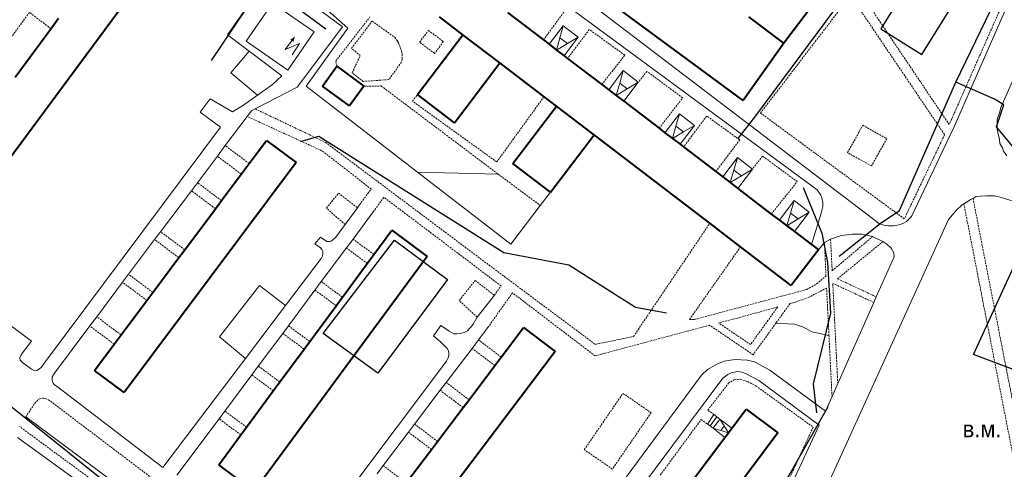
# Model space of a CAD drawing. Extents: x 13 to 4138, y -4831 to -1000.
# Tile 90 of 99: x 1530 to 1801, y -2537 to -2413. Entities that reach past the tile are written whole.
import ezdxf
from ezdxf.enums import TextEntityAlignment as Align

# ---------------------------------------------------------------- set-up
doc = ezdxf.new("R2010")
doc.units = 0
doc.header["$MEASUREMENT"] = 0
doc.linetypes.add('DASHED', pattern=[0.75, 0.5, -0.25])
for name, color, linetype in [('11', 7, 'CONTINUOUS'), ('16', 7, 'CONTINUOUS'), ('24', 7, 'CONTINUOUS'), ('40', 7, 'CONTINUOUS'), ('5', 7, 'CONTINUOUS'), ('6', 7, 'CONTINUOUS'), ('7', 7, 'CONTINUOUS'), ('ДЕТСКИЕ_ПЛОЩАДКИ', 6, 'CONTINUOUS'), ('ПЕШЕХОДНЫЕ_ДОРОЖКИ', 3, 'CONTINUOUS'), ('СПОРТИВНЫЕ_ПЛОЩАДКИ', 3, 'CONTINUOUS'), ('ТРОТУАРЫ', 7, 'CONTINUOUS')]:
    doc.layers.add(name, color=color, linetype=linetype)
doc.styles.get("Standard").update_dxf_attribs({"font": 'txt', "height": 0.2})

msp = doc.modelspace()

# ---------------------------------------------------------------- linework, layer by layer
at = {"layer": '11', "color": 253, "linetype": 'Continuous', "lineweight": 0}
for p, q in [((1620.11, -2415.01), (1612.09, -2407.9)), ((1608.55, -2430.93), (1620.11, -2415.01)), ((1587.8, -2427.24), (1592.89, -2421.34)), ((1592.89, -2421.34), (1601.9, -2428.1)), ((1595.15, -2433.45), (1587.8, -2427.24)), ((1599.29, -2430.52), (1595.15, -2433.45)), ((1601.9, -2428.1), (1599.29, -2430.52)), ((1639.33, -2454.7), (1608.55, -2430.93)), ((1665.01, -2474.53), (1639.33, -2454.7)), ((1675.94, -2460.13), (1673.14, -2463.82)), ((1673.14, -2463.82), (1665.01, -2474.53))]:
    msp.add_line(p, q, dxfattribs=at)
at = {"layer": '16', "color": 253, "linetype": 'Continuous', "lineweight": 0}
for p, q in [((1592.01, -2418.59), (1599.28, -2408.06)), ((1599.28, -2408.06), (1610.82, -2416.02)), ((1610.82, -2416.02), (1603.55, -2426.56)), ((1603.55, -2426.56), (1592.01, -2418.59)), ((1602.82, -2420.87), (1605.39, -2417.44)), ((1606.74, -2419.21), (1602.82, -2420.87)), ((1604.68, -2422.32), (1606.74, -2419.21))]:
    msp.add_line(p, q, dxfattribs=at)
msp.add_solid([(1605.39, -2417.44), (1605.09, -2418.74), (1604.2, -2418.11)], dxfattribs=at)
at = {"layer": '24', "color": 253, "linetype": 'Continuous', "lineweight": 0}
for p, q in [((1842.2, -2340.94), (1800.22, -2436.8)), ((1812.14, -2385.57), (1787.18, -2442.33)), ((1749.51, -2459.57), (1657, -2391.35)), ((1598.42, -2400.26), (1586.87, -2416.84)), ((1618.57, -2414.64), (1611.26, -2409.15)), ((1688.52, -2409.37), (1765.15, -2467.74)), ((1586.87, -2416.84), (1592.89, -2421.34)), ((1606.12, -2431.26), (1618.57, -2414.64)), ((1594.53, -2437.24), (1606.12, -2431.26)), ((1582.13, -2434.46), (1579.34, -2438.15)), ((1588.23, -2438.02), (1582.13, -2434.46)), ((1595.15, -2433.45), (1591.03, -2436.37)), ((1579.34, -2438.15), (1584.93, -2442.22)), ((1591.03, -2436.37), (1588.23, -2438.02)), ((1592.32, -2439.32), (1593.47, -2437.78)), ((1593.47, -2437.78), (1594.53, -2437.24)), ((1799.21, -2440.11), (1799.91, -2438.02)), ((1799.91, -2438.02), (1800.22, -2436.8)), ((1586.27, -2447.35), (1592.32, -2439.32)), ((1799.21, -2441.65), (1799.21, -2440.11)), ((1584.93, -2442.22), (1536.72, -2506.85)), ((1787.18, -2442.33), (1785.23, -2446.56)), ((1799.21, -2442.76), (1799.21, -2441.65)), ((1799.49, -2444.16), (1799.21, -2442.76)), ((1799.77, -2445.55), (1799.49, -2444.16)), ((1785.23, -2446.56), (1775.51, -2466.83)), ((1799.91, -2446.8), (1799.77, -2445.55)), ((1800.6, -2447.92), (1799.91, -2446.8)), ((1584.09, -2450.26), (1586.27, -2447.35)), ((1800.88, -2448.9), (1800.6, -2447.92)), ((1801.86, -2450.15), (1800.88, -2448.9)), ((1578.6, -2457.56), (1584.09, -2450.26)), ((1576.93, -2459.77), (1578.6, -2457.56)), ((1568.43, -2471.07), (1576.93, -2459.77)), ((1750.53, -2460.97), (1749.51, -2459.57)), ((1750.78, -2461.74), (1750.53, -2460.97)), ((1751.04, -2463.01), (1750.78, -2461.74)), ((1751.04, -2464.16), (1751.04, -2463.01)), ((1790.73, -2462.89), (1789.98, -2463.37)), ((1792.03, -2462.13), (1790.73, -2462.89)), ((1792.51, -2461.87), (1792.03, -2462.13)), ((1793.42, -2461.38), (1792.51, -2461.87)), ((1794.61, -2461.27), (1793.42, -2461.38)), ((1796.22, -2461.16), (1794.61, -2461.27)), ((1797.08, -2461.16), (1796.22, -2461.16)), ((1798.48, -2461.16), (1797.08, -2461.16)), ((1799.99, -2461.59), (1798.48, -2461.16)), ((1833.77, -2471.68), (1799.99, -2461.59)), ((1622.71, -2464.47), (1619.32, -2469.11)), ((1621.5, -2473.09), (1627.35, -2465.26)), ((1623.32, -2463.63), (1622.71, -2464.47)), ((1750.65, -2465.94), (1751.04, -2464.16)), ((1787.94, -2465.15), (1785.76, -2467.69)), ((1789.55, -2463.64), (1787.94, -2465.15)), ((1789.98, -2463.37), (1789.55, -2463.64)), ((1747.95, -2474.63), (1750.65, -2465.94)), ((1785.76, -2467.69), (1751.17, -2543.56)), ((1765.15, -2467.74), (1766.55, -2468.76)), ((1773.16, -2468.76), (1774.18, -2468.25)), ((1774.18, -2468.25), (1775.51, -2466.83)), ((1566.79, -2473.24), (1568.43, -2471.07)), ((1619.32, -2469.11), (1616.77, -2472.59)), ((1766.55, -2468.76), (1767.95, -2469.27)), ((1767.95, -2469.27), (1769.22, -2469.48)), ((1769.22, -2469.48), (1770.57, -2469.44)), ((1770.57, -2469.44), (1772.14, -2469.14)), ((1772.14, -2469.14), (1773.16, -2468.76)), ((1559.6, -2482.8), (1566.79, -2473.24)), ((1612.52, -2472.53), (1610.99, -2474.44)), ((1614.3, -2473.8), (1612.52, -2472.53)), ((1614.97, -2473.8), (1614.3, -2473.8)), ((1615.51, -2473.65), (1614.97, -2473.8)), ((1615.98, -2473.28), (1615.51, -2473.65)), ((1616.77, -2472.59), (1615.98, -2473.28)), ((1619.67, -2475.54), (1621.5, -2473.09)), ((1753.22, -2473.11), (1751.54, -2474.06)), ((1756.16, -2472.1), (1753.22, -2473.11)), ((1759.29, -2471.71), (1756.16, -2472.1)), ((1761.97, -2471.77), (1759.29, -2471.71)), ((1764.81, -2472.43), (1761.97, -2471.77)), ((1767.68, -2473.78), (1764.81, -2472.43)), ((1768.73, -2474.49), (1767.68, -2473.78)), ((1610.99, -2474.44), (1612.52, -2475.52)), ((1612.52, -2475.52), (1612.9, -2475.97)), ((1612.74, -2484.83), (1619.67, -2475.54)), ((1612.9, -2475.97), (1613.19, -2476.49)), ((1613.19, -2476.49), (1613.21, -2477.18)), ((1751.54, -2474.06), (1749.87, -2476.09)), ((1769.95, -2475.59), (1768.73, -2474.49)), ((1770.69, -2476.9), (1769.95, -2475.59)), ((1612.71, -2478.45), (1602.88, -2491.41)), ((1613.09, -2477.75), (1612.71, -2478.45)), ((1613.21, -2477.18), (1613.09, -2477.75)), ((1770.72, -2478), (1765.83, -2489.01)), ((1770.72, -2478), (1770.69, -2476.9)), ((1557.95, -2485), (1559.6, -2482.8)), ((1611.01, -2487.15), (1612.74, -2484.83)), ((1550.81, -2494.49), (1557.95, -2485)), ((1603.67, -2496.99), (1611.01, -2487.15)), ((1660.48, -2488.57), (1655.78, -2494.61)), ((1765.83, -2489.01), (1765.15, -2490.56)), ((1532.81, -2501.24), (1520.76, -2492.24)), ((1602.88, -2491.41), (1591.83, -2505.99)), ((1765.15, -2490.56), (1755.21, -2512.92)), ((1548.89, -2497.03), (1550.81, -2494.49)), ((1655.78, -2494.61), (1654.63, -2496.57)), ((1539.13, -2510.01), (1548.89, -2497.03)), ((1602.11, -2499.08), (1603.67, -2496.99)), ((1645.73, -2496.95), (1643.69, -2499.75)), ((1648.02, -2498.48), (1645.73, -2496.95)), ((1649.29, -2499.24), (1648.02, -2498.48)), ((1653.1, -2498.35), (1652.34, -2498.73)), ((1653.86, -2497.46), (1653.1, -2498.35)), ((1654.63, -2496.57), (1653.86, -2497.46)), ((1656.09, -2500.87), (1658.92, -2497.13)), ((1595.38, -2508.1), (1602.11, -2499.08)), ((1643.69, -2499.75), (1645.73, -2501.53)), ((1650.18, -2499.24), (1649.29, -2499.24)), ((1651.19, -2499.12), (1650.18, -2499.24)), ((1652.34, -2498.73), (1651.19, -2499.12)), ((1654.32, -2503.21), (1656.09, -2500.87)), ((1530.37, -2504.43), (1532.81, -2501.24)), ((1645.73, -2501.53), (1646.68, -2502.43)), ((1646.68, -2502.43), (1647.51, -2503.25)), ((1647.2, -2512.6), (1654.32, -2503.21)), ((1647.51, -2503.25), (1647.82, -2503.89)), ((1647.82, -2503.89), (1647.95, -2504.53)), ((1529.64, -2505.85), (1529.87, -2505.16)), ((1529.73, -2506.47), (1529.64, -2505.85)), ((1530.3, -2507.11), (1529.73, -2506.47)), ((1529.87, -2505.16), (1530.37, -2504.43)), ((1591.83, -2505.99), (1569.02, -2536.08)), ((1647.7, -2505.86), (1647.25, -2506.75)), ((1647.95, -2505.16), (1647.7, -2505.86)), ((1647.95, -2504.53), (1647.95, -2505.16)), ((1723.86, -2506.76), (1726.78, -2506.25)), ((1726.78, -2506.25), (1730.21, -2506.51)), ((1730.21, -2506.51), (1732.25, -2506.89)), ((1532.8, -2508.98), (1530.3, -2507.11)), ((1533.77, -2509.37), (1532.8, -2508.98)), ((1534.29, -2509.3), (1533.77, -2509.37)), ((1535.07, -2508.89), (1534.29, -2509.3)), ((1535.45, -2508.51), (1535.07, -2508.89)), ((1536.72, -2506.85), (1535.45, -2508.51)), ((1593.57, -2510.52), (1595.38, -2508.1)), ((1647.25, -2506.75), (1606.49, -2560.93)), ((1717.63, -2510.58), (1719.28, -2509.05)), ((1719.28, -2509.05), (1721.82, -2507.53)), ((1721.82, -2507.53), (1723.86, -2506.76)), ((1732.25, -2506.89), (1736.44, -2509.18)), ((1736.44, -2509.18), (1751.84, -2520.52)), ((1538.56, -2511.15), (1539.13, -2510.01)), ((1538.56, -2512.04), (1538.56, -2511.15)), ((1538.82, -2512.81), (1538.56, -2512.04)), ((1586.13, -2520.49), (1593.57, -2510.52)), ((1662.29, -2585.39), (1717.63, -2510.58)), ((1679.34, -2570.49), (1723.5, -2511.42)), ((1723.5, -2511.42), (1724.84, -2510.46)), ((1724.84, -2510.46), (1725.83, -2509.97)), ((1725.83, -2509.97), (1727.55, -2509.58)), ((1727.55, -2509.58), (1728.71, -2509.76)), ((1728.71, -2509.76), (1729.73, -2510.14)), ((1729.73, -2510.14), (1733.42, -2512.05)), ((1733.42, -2512.05), (1750.04, -2524.4)), ((1539.07, -2513.19), (1538.82, -2512.81)), ((1539.96, -2513.83), (1539.07, -2513.19)), ((1569.02, -2536.08), (1539.96, -2513.83)), ((1638.5, -2524.1), (1645.56, -2514.77)), ((1645.56, -2514.77), (1647.2, -2512.6)), ((1755.21, -2512.92), (1753.62, -2516.51)), ((1753.62, -2516.51), (1751.84, -2520.52)), ((1634.32, -2598.39), (1531.22, -2522.11)), ((1572.92, -2538.19), (1584.55, -2522.61)), ((1584.55, -2522.61), (1586.13, -2520.49)), ((1636.82, -2526.32), (1638.5, -2524.1)), ((1750.04, -2524.4), (1715.52, -2599.02)), ((1629.84, -2535.53), (1636.82, -2526.32)), ((1628.12, -2537.81), (1629.84, -2535.53))]:
    msp.add_line(p, q, dxfattribs=at)
at = {"layer": '24', "color": 253, "linetype": 'DASHED', "lineweight": 0}
for p, q in [((1809.1, -2389.22), (1785.94, -2441.55)), ((1733.9, -2438.36), (1757.65, -2407.38)), ((1785.94, -2441.55), (1763.35, -2408)), ((1532.26, -2410.61), (1522.38, -2424.11)), ((1538.19, -2415.12), (1532.26, -2410.61)), ((1674.02, -2418.22), (1679.94, -2410.15)), ((1761.21, -2409.67), (1784.67, -2444.35)), ((1616.74, -2424.04), (1626.18, -2411.84)), ((1621.09, -2420.52), (1626.77, -2413.03)), ((1626.77, -2413.03), (1632.99, -2417.48)), ((1639.87, -2418.86), (1642.28, -2415.59)), ((1642.28, -2415.59), (1646.43, -2418.65)), ((1686.68, -2415.34), (1680.69, -2423.31)), ((1696.47, -2422.41), (1686.68, -2415.34)), ((1632.99, -2417.48), (1633.79, -2418.57)), ((1633.79, -2418.57), (1634.08, -2419.06)), ((1634.08, -2419.06), (1634.58, -2420.35)), ((1644.01, -2421.92), (1639.87, -2418.86)), ((1646.43, -2418.65), (1644.01, -2421.92)), ((1623.51, -2422.53), (1621.09, -2420.52)), ((1634.58, -2420.35), (1634.87, -2421.24)), ((1634.87, -2421.24), (1635.07, -2422.13)), ((1635.07, -2422.13), (1635.07, -2423.02)), ((1690.13, -2430.51), (1696.47, -2422.41)), ((1617, -2425.47), (1616.74, -2424.04)), ((1621.24, -2427.27), (1623.51, -2422.53)), ((1634.87, -2424.31), (1631.41, -2429.15)), ((1635.07, -2423.51), (1634.87, -2424.31)), ((1635.07, -2423.02), (1635.07, -2423.51)), ((1624.3, -2429.65), (1621.24, -2427.27)), ((1702.58, -2426.88), (1700.18, -2429.87)), ((1712.4, -2434.17), (1702.58, -2426.88)), ((1631.41, -2429.15), (1624.3, -2429.65)), ((1624.5, -2430.92), (1629.27, -2430.91)), ((1629.27, -2430.91), (1661.58, -2455.23)), ((1637.88, -2435.08), (1639.27, -2433.26)), ((1661.16, -2451.85), (1637.88, -2435.08)), ((1674.17, -2433.84), (1661.16, -2451.85)), ((1705.91, -2442.56), (1712.4, -2434.17)), ((1594.53, -2437.24), (1613.93, -2446.46)), ((1773.56, -2467.52), (1733.9, -2438.36)), ((1612.9, -2448.74), (1592.32, -2439.32)), ((1719.05, -2439.18), (1712.67, -2447.72)), ((1728.19, -2445.78), (1719.05, -2439.18)), ((1757.9, -2449.26), (1762.09, -2441.74)), ((1762.09, -2441.74), (1768.7, -2445.43)), ((1613.93, -2446.46), (1655.96, -2477.98)), ((1721.56, -2454.5), (1728.19, -2445.78)), ((1768.7, -2445.43), (1764.51, -2452.95)), ((1784.67, -2444.35), (1773.56, -2467.52)), ((1592.85, -2452.27), (1586.27, -2447.35)), ((1626.5, -2459.3), (1612.9, -2448.74)), ((1764.51, -2452.95), (1757.9, -2449.26)), ((1590.67, -2455.19), (1584.09, -2450.26)), ((1734.48, -2450.23), (1731.7, -2453.8)), ((1744.03, -2457.27), (1734.48, -2450.23)), ((1585.21, -2462.5), (1578.6, -2457.56)), ((1661.58, -2455.23), (1662.72, -2456.09)), ((1662.72, -2456.09), (1673.14, -2463.82)), ((1736.88, -2466.19), (1744.03, -2457.27)), ((1583.55, -2464.72), (1576.93, -2459.77)), ((1614.19, -2464.55), (1617.48, -2460.46)), ((1617.48, -2460.46), (1622.71, -2464.47)), ((1623.32, -2463.63), (1626.5, -2459.3)), ((1630.02, -2461.57), (1627.35, -2465.26)), ((1662.33, -2486.01), (1630.02, -2461.57)), ((1792.51, -2461.87), (1807.36, -2537.86)), ((1619.32, -2469.11), (1614.19, -2464.55)), ((1789.98, -2463.37), (1805.42, -2542.43)), ((1575.08, -2476.05), (1568.43, -2471.07)), ((1698.87, -2499.95), (1719.91, -2468.74)), ((1573.45, -2478.22), (1566.79, -2473.24)), ((1627.26, -2477.35), (1621.5, -2473.09)), ((1753.66, -2481.84), (1753.22, -2473.11)), ((1753.66, -2481.84), (1764.81, -2472.43)), ((1767.68, -2473.78), (1755.13, -2484.05)), ((1625.45, -2479.81), (1619.67, -2475.54)), ((1728.4, -2475.21), (1714.32, -2495.24)), ((1751.95, -2483.28), (1751.54, -2474.06)), ((1655.96, -2477.98), (1688.32, -2502.11)), ((1566.28, -2487.8), (1559.6, -2482.8)), ((1618.57, -2489.12), (1612.74, -2484.83)), ((1650.81, -2490.03), (1655.2, -2484.51)), ((1655.2, -2484.51), (1660.48, -2488.57)), ((1749.38, -2485.45), (1751.95, -2483.28)), ((1765.83, -2489.01), (1755.13, -2484.05)), ((1564.64, -2490.01), (1557.95, -2485)), ((1616.84, -2491.46), (1611.01, -2487.15)), ((1660.48, -2488.57), (1662.33, -2486.01)), ((1715.72, -2495.24), (1746.71, -2486.98)), ((1746.71, -2486.98), (1749.38, -2485.45)), ((1752.12, -2486.6), (1747.47, -2489)), ((1752.78, -2499.7), (1752.12, -2486.6)), ((1755.21, -2512.92), (1753.83, -2485.31)), ((1765.15, -2490.56), (1753.83, -2485.31)), ((1655.78, -2494.61), (1650.81, -2490.03)), ((1665.5, -2487.92), (1658.92, -2497.13)), ((1688.26, -2505.28), (1665.5, -2487.92)), ((1747.47, -2489), (1743.78, -2490.4)), ((1738.64, -2491.81), (1727.51, -2494.86)), ((1738.64, -2491.81), (1731.15, -2502.17)), ((1742.04, -2490.88), (1738.16, -2496.24)), ((1743.78, -2490.4), (1742.04, -2490.88)), ((1557.52, -2499.52), (1550.81, -2494.49)), ((1714.32, -2495.24), (1715.72, -2495.24)), ((1727.51, -2494.86), (1722.34, -2496.2)), ((1555.62, -2502.06), (1548.89, -2497.03)), ((1609.56, -2501.33), (1603.67, -2496.99)), ((1717.72, -2497.4), (1688.26, -2505.28)), ((1719.86, -2496.84), (1717.72, -2497.4)), ((1731.85, -2504.97), (1719.86, -2496.84)), ((1731.15, -2502.17), (1722.34, -2496.2)), ((1738.16, -2496.24), (1731.85, -2504.97)), ((1608, -2503.43), (1602.11, -2499.08)), ((1662.39, -2505.64), (1656.09, -2500.87)), ((1688.32, -2502.11), (1698.87, -2499.95)), ((1753.62, -2516.51), (1752.78, -2499.7)), ((1660.63, -2507.97), (1654.32, -2503.21)), ((1601.32, -2512.48), (1595.38, -2508.1)), ((1599.52, -2514.92), (1593.57, -2510.52)), ((1725.04, -2512.84), (1726.6, -2511.86)), ((1726.6, -2511.86), (1728.28, -2511.72)), ((1728.28, -2511.72), (1730.36, -2512.39)), ((1651.88, -2519.55), (1645.56, -2514.77)), ((1653.52, -2517.38), (1647.2, -2512.6)), ((1719.38, -2520.24), (1725.04, -2512.84)), ((1730.36, -2512.39), (1732.6, -2513.54)), ((1732.6, -2513.54), (1748.42, -2524.91)), ((1533.69, -2518.38), (1534.63, -2517.34)), ((1534.63, -2517.34), (1535.01, -2517.08)), ((1535.01, -2517.08), (1536.17, -2516.92)), ((1536.17, -2516.92), (1536.61, -2517.04)), ((1536.61, -2517.04), (1537.5, -2517.36)), ((1537.5, -2517.36), (1637.85, -2593.35)), ((1685.29, -2531.14), (1695.96, -2515.61)), ((1695.96, -2515.61), (1703.72, -2520.95)), ((1531.22, -2522.11), (1533.69, -2518.38)), ((1590.56, -2527.05), (1584.55, -2522.61)), ((1592.13, -2524.92), (1586.13, -2520.49)), ((1703.72, -2520.95), (1693.05, -2536.47)), ((1706.25, -2538.14), (1717.51, -2522.84)), ((1717.51, -2522.84), (1719.24, -2524.07)), ((1721.06, -2521.47), (1719.38, -2520.24)), ((1581.65, -2563.08), (1529.49, -2524.74)), ((1644.82, -2528.88), (1638.5, -2524.1)), ((1748.42, -2524.91), (1714.44, -2598.2)), ((1643.14, -2531.1), (1636.82, -2526.32)), ((1693.05, -2536.47), (1685.29, -2531.14)), ((1636.17, -2540.32), (1629.84, -2535.53))]:
    msp.add_line(p, q, dxfattribs=at)
at = {"layer": '40', "color": 253, "linetype": 'Continuous', "lineweight": 0}
for p, q in [((1639.33, -2454.7), (1661.58, -2455.23)), ((1584.68, -2500.04), (1595.69, -2485.91)), ((1595.69, -2485.91), (1602.88, -2491.41)), ((1738.16, -2496.24), (1741.38, -2496.41)), ((1741.38, -2496.41), (1743.29, -2496.52)), ((1743.29, -2496.52), (1745.76, -2497.42)), ((1745.76, -2497.42), (1748.01, -2498.66)), ((1591.83, -2505.99), (1584.68, -2500.04)), ((1748.01, -2498.66), (1752.78, -2499.7)), ((1528.96, -2527.76), (1577.98, -2563.29))]:
    msp.add_line(p, q, dxfattribs=at)
at = {"layer": '6', "color": 253, "linetype": 'Continuous', "lineweight": 40}
for p, q in [((1602.98, -2347.93), (1506.64, -2478.09)), ((1764.91, -2386.69), (1740.32, -2419.15)), ((1729.11, -2434.92), (1693.19, -2408.48)), ((1664.09, -2410.65), (1674.02, -2418.22)), ((1538.19, -2415.12), (1540.31, -2412.25)), ((1651.83, -2416.8), (1645.36, -2411.87)), ((1740.32, -2419.15), (1730.67, -2411.84)), ((1528.29, -2428.5), (1538.19, -2415.12)), ((1639.27, -2433.26), (1651.83, -2416.8)), ((1662.02, -2424.57), (1651.83, -2416.8)), ((1674.02, -2418.22), (1675.57, -2419.41)), ((1675.57, -2419.41), (1677.65, -2420.99)), ((1740.32, -2419.15), (1729.11, -2434.92)), ((1677.65, -2420.99), (1679.72, -2422.58)), ((1649.46, -2441.04), (1662.02, -2424.57)), ((1674.17, -2433.84), (1662.02, -2424.57)), ((1679.72, -2422.58), (1680.69, -2423.31)), ((1680.69, -2423.31), (1690.13, -2430.51)), ((1613.04, -2430.92), (1617, -2425.47)), ((1617, -2425.47), (1624.5, -2430.92)), ((1690.13, -2430.51), (1692.02, -2431.96)), ((1620.54, -2436.37), (1613.04, -2430.92)), ((1624.5, -2430.92), (1620.54, -2436.37)), ((1649.46, -2441.04), (1639.27, -2433.26)), ((1692.02, -2431.96), (1694.1, -2433.54)), ((1677.62, -2436.47), (1674.17, -2433.84)), ((1694.1, -2433.54), (1696.17, -2435.13)), ((1696.17, -2435.13), (1705.91, -2442.56)), ((1665.59, -2452.24), (1677.62, -2436.47)), ((1687.97, -2444.37), (1677.62, -2436.47)), ((1705.91, -2442.56), (1707.55, -2443.81)), ((1707.55, -2443.81), (1709.63, -2445.39)), ((1592.85, -2452.27), (1597.63, -2445.89)), ((1597.63, -2445.89), (1605.83, -2452.02)), ((1675.94, -2460.13), (1687.97, -2444.37)), ((1719.91, -2468.74), (1687.97, -2444.37)), ((1709.63, -2445.39), (1711.7, -2446.98)), ((1711.7, -2446.98), (1712.67, -2447.72)), ((1712.67, -2447.72), (1721.56, -2454.5)), ((1605.83, -2452.02), (1558.41, -2515.42)), ((1590.67, -2455.19), (1592.85, -2452.27)), ((1675.94, -2460.13), (1665.59, -2452.24)), ((1721.56, -2454.5), (1723.48, -2455.96)), ((1585.21, -2462.5), (1590.67, -2455.19)), ((1723.48, -2455.96), (1725.56, -2457.54)), ((1725.56, -2457.54), (1727.63, -2459.13)), ((1727.63, -2459.13), (1736.88, -2466.19)), ((1583.55, -2464.72), (1585.21, -2462.5)), ((1575.08, -2476.05), (1583.55, -2464.72)), ((1736.88, -2466.19), (1739.09, -2467.87)), ((1739.09, -2467.87), (1741.17, -2469.45)), ((1627.26, -2477.35), (1632.18, -2470.68)), ((1632.18, -2470.68), (1641.97, -2477.91)), ((1728.4, -2475.21), (1719.91, -2468.74)), ((1741.17, -2469.45), (1743.25, -2471.04)), ((1743.25, -2471.04), (1747.95, -2474.63)), ((1573.45, -2478.22), (1575.08, -2476.05)), ((1742.39, -2485.89), (1728.4, -2475.21)), ((1749.87, -2476.09), (1742.39, -2485.89)), ((1747.95, -2474.63), (1749.87, -2476.09)), ((1566.28, -2487.8), (1573.45, -2478.22)), ((1641.97, -2477.91), (1594.24, -2542.56)), ((1625.45, -2479.81), (1627.26, -2477.35)), ((1618.57, -2489.12), (1625.45, -2479.81)), ((1557.52, -2499.52), (1564.64, -2490.01)), ((1564.64, -2490.01), (1566.28, -2487.8)), ((1616.84, -2491.46), (1618.57, -2489.12)), ((1609.56, -2501.33), (1616.84, -2491.46)), ((1662.39, -2505.64), (1668.53, -2497.51)), ((1668.53, -2497.51), (1677.22, -2504.08)), ((1555.62, -2502.06), (1557.52, -2499.52)), ((1550.21, -2509.29), (1555.62, -2502.06)), ((1601.32, -2512.48), (1608, -2503.43)), ((1608, -2503.43), (1609.56, -2501.33)), ((1677.22, -2504.08), (1628.73, -2568.23)), ((1660.63, -2507.97), (1662.39, -2505.64)), ((1558.41, -2515.42), (1550.21, -2509.29)), ((1653.52, -2517.38), (1660.63, -2507.97)), ((1599.52, -2514.92), (1601.32, -2512.48)), ((1592.13, -2524.92), (1599.52, -2514.92)), ((1651.88, -2519.55), (1653.52, -2517.38)), ((1644.82, -2528.88), (1651.88, -2519.55)), ((1725.99, -2525.19), (1729.95, -2519.93)), ((1729.95, -2519.93), (1738.72, -2526.54)), ((1590.56, -2527.05), (1592.13, -2524.92)), ((1725.03, -2526.47), (1725.99, -2525.19)), ((1584.45, -2535.33), (1590.56, -2527.05)), ((1738.72, -2526.54), (1698.19, -2580.39)), ((1712.61, -2542.96), (1724.07, -2527.74)), ((1724.07, -2527.74), (1725.03, -2526.47)), ((1643.14, -2531.1), (1644.82, -2528.88)), ((1636.17, -2540.32), (1643.14, -2531.1)), ((1594.24, -2542.56), (1584.45, -2535.33))]:
    msp.add_line(p, q, dxfattribs=at)
at = {"layer": '7', "color": 253, "linetype": 'Continuous', "lineweight": 0}
for p, q in [((1675.57, -2419.41), (1679.47, -2414.29)), ((1678.56, -2417.64), (1679.47, -2414.29)), ((1679.47, -2414.29), (1683.61, -2417.48)), ((1677.65, -2420.99), (1678.56, -2417.64)), ((1680.63, -2419.24), (1677.65, -2420.99)), ((1678.56, -2417.64), (1680.63, -2419.24)), ((1683.61, -2417.48), (1679.72, -2422.58)), ((1683.61, -2417.48), (1680.63, -2419.24)), ((1692.02, -2431.96), (1696.04, -2426.68)), ((1695.07, -2430.11), (1696.04, -2426.68)), ((1696.04, -2426.68), (1700.18, -2429.87)), ((1694.1, -2433.54), (1695.07, -2430.11)), ((1695.07, -2430.11), (1697.14, -2431.71)), ((1700.18, -2429.87), (1696.17, -2435.13)), ((1700.18, -2429.87), (1697.14, -2431.71)), ((1697.14, -2431.71), (1694.1, -2433.54)), ((1707.55, -2443.81), (1711.54, -2438.58)), ((1710.58, -2441.98), (1711.54, -2438.58)), ((1711.54, -2438.58), (1715.68, -2441.77)), ((1709.63, -2445.39), (1710.58, -2441.98)), ((1712.65, -2443.58), (1709.63, -2445.39)), ((1710.58, -2441.98), (1712.65, -2443.58)), ((1715.68, -2441.77), (1711.7, -2446.98)), ((1715.68, -2441.77), (1712.65, -2443.58)), ((1723.48, -2455.96), (1727.56, -2450.61)), ((1726.56, -2454.08), (1727.56, -2450.61)), ((1727.56, -2450.61), (1731.7, -2453.8)), ((1725.56, -2457.54), (1726.56, -2454.08)), ((1726.56, -2454.08), (1728.63, -2455.67)), ((1731.7, -2453.8), (1727.63, -2459.13)), ((1731.7, -2453.8), (1728.63, -2455.67)), ((1728.63, -2455.67), (1725.56, -2457.54)), ((1739.09, -2467.87), (1743.22, -2462.45)), ((1742.19, -2465.95), (1743.22, -2462.45)), ((1743.22, -2462.45), (1747.36, -2465.64)), ((1747.36, -2465.64), (1743.25, -2471.04)), ((1747.36, -2465.64), (1744.27, -2467.55)), ((1741.17, -2469.45), (1742.19, -2465.95)), ((1744.27, -2467.55), (1741.17, -2469.45)), ((1742.19, -2465.95), (1744.27, -2467.55)), ((1719.24, -2524.07), (1721.06, -2521.47)), ((1719.99, -2524.61), (1721.89, -2522.1)), ((1720.81, -2525.21), (1722.67, -2522.69)), ((1721.06, -2521.47), (1721.89, -2522.1)), ((1721.89, -2522.1), (1722.67, -2522.69)), ((1722.67, -2522.69), (1725.99, -2525.19)), ((1722.67, -2522.69), (1723.85, -2524.58)), ((1719.99, -2524.61), (1719.24, -2524.07)), ((1720.81, -2525.21), (1719.99, -2524.61)), ((1722.92, -2525.84), (1720.81, -2525.21)), ((1724.07, -2527.74), (1720.81, -2525.21)), ((1723.85, -2524.58), (1722.92, -2525.84)), ((1723.85, -2524.58), (1725.03, -2526.47)), ((1725.03, -2526.47), (1722.92, -2525.84))]:
    msp.add_line(p, q, dxfattribs=at)
at = {"layer": 'ДЕТСКИЕ_ПЛОЩАДКИ'}
msp.add_lwpolyline([(1778.43, -2422.19), (1790.25, -2403.16), (1778.86, -2396.12), (1767.04, -2415.15)], close=True, dxfattribs=at)
at = {"layer": 'ПЕШЕХОДНЫЕ_ДОРОЖКИ'}
for points in [[(1817.49, -2514.3), (1792.65, -2504.87), (1812.98, -2460.66), (1815.13, -2456.24), (1862.44, -2351.5), (1869.59, -2337.15), (1867.9, -2322.33), (1873.64, -2312.55), (1880.89, -2303.28), (1890.66, -2302.03), (1905.39, -2272.51), (1902.97, -2270.24)], [(1817.19, -2324.3), (1816, -2325.76), (1806.15, -2339.97), (1775.81, -2380.82), (1764.15, -2396.53), (1732.53, -2439.1), (1727.61, -2445.35)], [(1582.51, -2423.92), (1595.14, -2404.99), (1599.08, -2404.1), (1614.03, -2415.15)], [(1607.03, -2446.25), (1612.06, -2444.7), (1663.12, -2476.79), (1680.99, -2480.15), (1699.46, -2491.83), (1708, -2493.42)], [(1745.69, -2458.88), (1750.82, -2471.45), (1752.37, -2479.54), (1753.24, -2493.5), (1748.41, -2512.96), (1749.3, -2520.94)]]:
    msp.add_lwpolyline(points, dxfattribs=at)
at = {"layer": 'СПОРТИВНЫЕ_ПЛОЩАДКИ'}
msp.add_lwpolyline([(1613.31, -2499.1), (1632.94, -2473.39), (1647.54, -2484.25), (1628.35, -2510.04)], close=True, dxfattribs=at)
at = {"layer": 'ТРОТУАРЫ'}
for points in [[(1195.57, -2269.36), (1201.53, -2273.73), (1207.09, -2277.95), (1210.85, -2281.74), (1215.94, -2283.78), (1218.38, -2286.28), (1266.92, -2323.03), (1358.78, -2394.51), (1422.43, -2439.97), (1443.34, -2455.78), (1471.3, -2476.92), (1522.39, -2515.49), (1526.64, -2518.74), (1559.92, -2545.42), (1641.43, -2610.13), (1669.13, -2632.38), (1691.36, -2642.24), (1700.85, -2646.02)], [(1755.63, -2477.84), (1766.91, -2468.76), (1772.25, -2465.25), (1787.74, -2429.9), (1804.21, -2395.74), (1819.61, -2363.82), (1834.29, -2333.35), (1841.9, -2315.02), (1832.33, -2306.5)], [(1838.51, -2463.16), (1818.38, -2454.54), (1804.82, -2449.15), (1798.97, -2442.12), (1801.02, -2436.09), (1798.4, -2434.56), (1787.74, -2429.9)], [(1691.36, -2642.24), (1703.65, -2622.89), (1714.18, -2598.73), (1740.28, -2540.94), (1752.43, -2519.46), (1752.56, -2519.23)]]:
    msp.add_lwpolyline(points, dxfattribs=at)

# ---------------------------------------------------------------- texts
at = {"layer": '5', "color": 253, "linetype": 'Continuous', "lineweight": 0}
msp.add_text('в.м.', height=4.5, dxfattribs=at).set_placement((1795.01, -2525.46), align=Align.MIDDLE)

doc.saveas('drawing.dxf')
